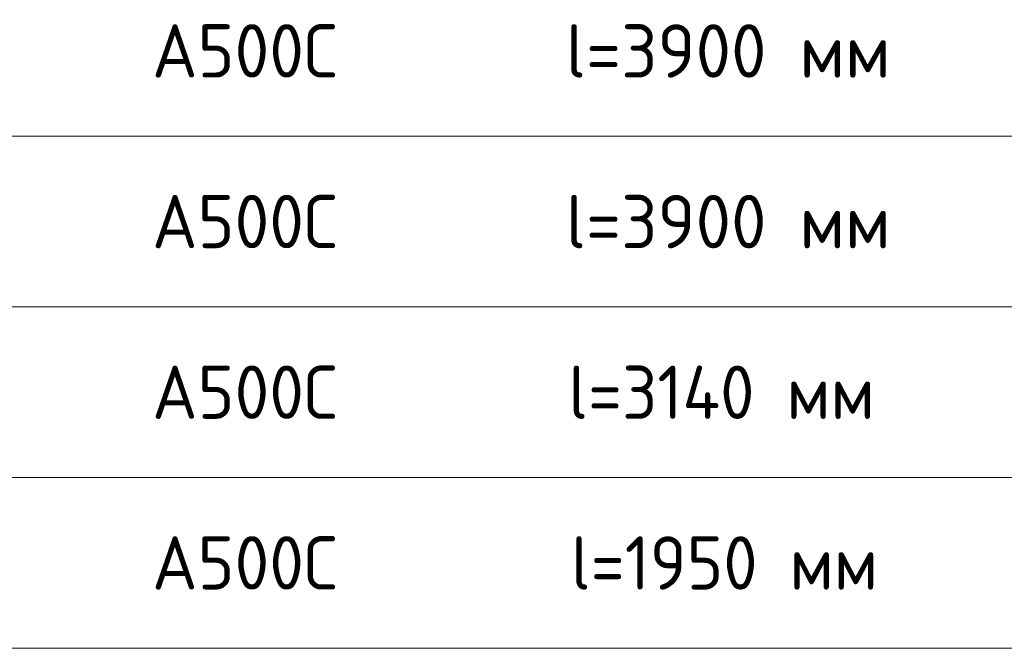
# Model space of a CAD drawing. Header units: metres. Extents: x -38 to 100, y -15 to 19.
# Tile 37 of 40: x 78.88 to 83.5, y 8.15 to 11.1. Entities that reach past the tile are written whole.
import ezdxf

# ---------------------------------------------------------------- set-up
doc = ezdxf.new("R2010")
doc.units = ezdxf.units.M
doc.styles.add('ISOCPEUR', font='txt')

msp = doc.modelspace()

# ---------------------------------------------------------------- linework, layer by layer
at = {"color": 7, "linetype": 'Continuous', "lineweight": 13, "transparency": 33554687}
for p, q in [((88.0842, 10.5519), (69.5842, 10.5519)), ((88.0842, 9.7519), (69.5842, 9.7519)), ((88.0842, 8.9519), (69.5842, 8.9519)), ((88.0842, 8.1519), (69.5842, 8.1519))]:
    msp.add_line(p, q, dxfattribs=at)

# ---------------------------------------------------------------- texts
at = {"color": 7, "linetype": 'Continuous', "lineweight": 35, "transparency": 33554687, "char_height": 0.25, "attachment_point": 7, "style": 'ISOCPEUR'}
for s, insert, width in [('\\W0.95;А500С', (79.5002, 10.8269), 1.042909), ('\\W0.97;l=3900 мм', (81.4392, 10.8269), 1.64508), ('\\W0.97;l=3900 мм', (81.4392, 10.0269), 1.64508), ('\\W0.95;А500С', (79.5002, 10.0269), 1.042909), ('\\W0.95;А500С', (79.5002, 9.2269), 1.042909), ('\\W0.94;l=3140 мм', (81.4517, 9.2269), 1.616437), ('\\W0.95;А500С', (79.5002, 8.4269), 1.042909), ('\\W0.94;l=1950 мм', (81.4642, 8.4269), 1.591262)]:
    msp.add_mtext(s, dxfattribs=dict(at, insert=insert, width=width))

doc.saveas('drawing.dxf')
